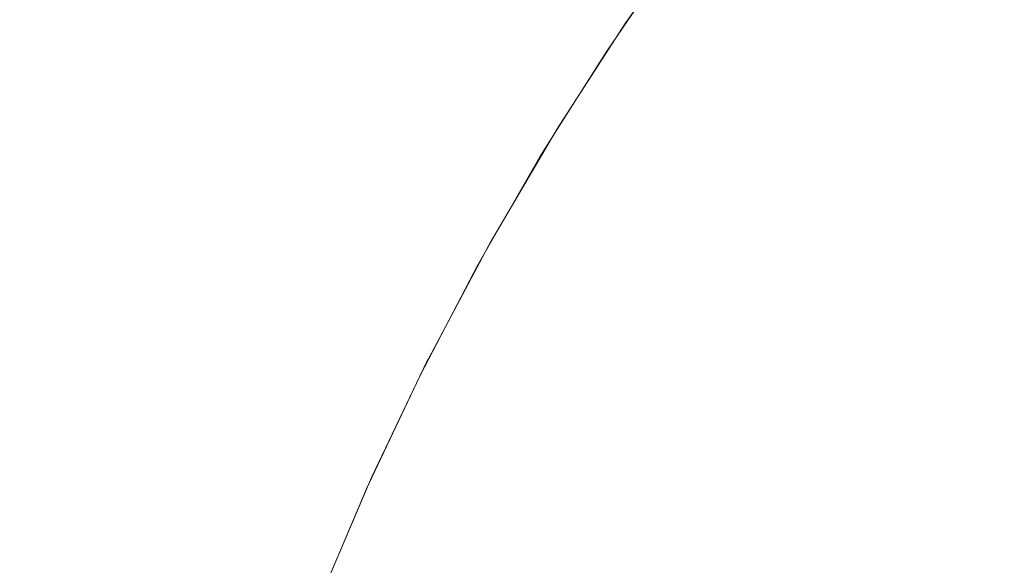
# Model space of a CAD drawing. Header units: centimetres. Extents: x -26 to 27.3, y -25.3 to -23.5.
# Tile 166 of 221: x 9.38 to 9.4119, y -23.5215 to -23.5038. Entities that reach past the tile are written whole.
import ezdxf

# ---------------------------------------------------------------- set-up
doc = ezdxf.new("R2010")
doc.units = ezdxf.units.CM
doc.header["$LTSCALE"] = 2.54
doc.layers.add('Lucido design-1', color=7, linetype='Continuous')

# ---------------------------------------------------------------- blocks, each defined once
blk = doc.blocks.new('Gruppo-4-1')
at = {"color": 7, "linetype": 'Continuous', "lineweight": 9}
for points, invisible_edges in [([(9.399733, -23.503797, 1049.722055), (9.402118, -23.500425, 1049.722055), (9.402195, -23.500481, 1049.717695), (9.399746, -23.503944, 1049.717695)], 14), ([(9.402118, -23.500425, 1049.722055), (9.399733, -23.503797, 1049.722055), (9.399745, -23.503806, 1049.922055)], 10), ([(9.402118, -23.500425, 1049.722055), (9.399745, -23.503806, 1049.922055), (9.401354, -23.501472, 1049.922055)], 9), ([(9.399746, -23.503944, 1049.717695), (9.402195, -23.500481, 1049.717695), (9.402409, -23.500639, 1049.713563), (9.399966, -23.504093, 1049.713563)], 15), ([(9.399966, -23.504093, 1049.713563), (9.402409, -23.500639, 1049.713563), (9.40276, -23.500899, 1049.709449), (9.400328, -23.504337, 1049.709449)], 15), ([(9.406529, -23.503687, 1049.68939), (9.408982, -23.500512, 1049.68939), (9.41009, -23.501407, 1049.685528), (9.407674, -23.504534, 1049.685528)], 15), ([(9.400328, -23.504337, 1049.709449), (9.40276, -23.500899, 1049.709449), (9.403247, -23.501259, 1049.705359), (9.40083, -23.504677, 1049.705359)], 15), ([(9.40083, -23.504677, 1049.705359), (9.403247, -23.501259, 1049.705359), (9.403869, -23.501719, 1049.701302), (9.401471, -23.50511, 1049.701302)], 15), ([(9.379863, -23.501472, 1049.990217), (9.382743, -23.501472, 1049.985906), (9.3808, -23.504814, 1049.984668), (9.377976, -23.504814, 1049.988895)], 15), ([(9.382743, -23.501472, 1049.985906), (9.385433, -23.501472, 1049.981473), (9.383438, -23.504814, 1049.980321), (9.3808, -23.504814, 1049.984668)], 15), ([(9.385433, -23.501472, 1049.981473), (9.387927, -23.501472, 1049.976928), (9.385883, -23.504814, 1049.975864), (9.383438, -23.504814, 1049.980321)], 15), ([(9.387927, -23.501472, 1049.976928), (9.39022, -23.501472, 1049.972277), (9.388132, -23.504814, 1049.971304), (9.385883, -23.504814, 1049.975864)], 15), ([(9.39022, -23.501472, 1049.972277), (9.392308, -23.501472, 1049.967532), (9.39018, -23.504814, 1049.96665), (9.388132, -23.504814, 1049.971304)], 15), ([(9.392308, -23.501472, 1049.967532), (9.394187, -23.501472, 1049.9627), (9.392022, -23.504814, 1049.961912), (9.39018, -23.504814, 1049.96665)], 15), ([(9.394187, -23.501472, 1049.9627), (9.395854, -23.501472, 1049.95779), (9.393657, -23.504814, 1049.957097), (9.392022, -23.504814, 1049.961912)], 15), ([(9.395854, -23.501472, 1049.95779), (9.397305, -23.501472, 1049.952812), (9.395079, -23.504814, 1049.952216), (9.393657, -23.504814, 1049.957097)], 15), ([(9.397305, -23.501472, 1049.952812), (9.398537, -23.501472, 1049.947776), (9.396288, -23.504814, 1049.947277), (9.395079, -23.504814, 1049.952216)], 15), ([(9.398537, -23.501472, 1049.947776), (9.399548, -23.501472, 1049.942691), (9.39728, -23.504814, 1049.942291), (9.396288, -23.504814, 1049.947277)], 15), ([(9.399548, -23.501472, 1049.942691), (9.400337, -23.501472, 1049.937566), (9.398053, -23.504814, 1049.937266), (9.39728, -23.504814, 1049.942291)], 15), ([(9.400337, -23.501472, 1049.937566), (9.400902, -23.501472, 1049.932413), (9.398607, -23.504814, 1049.932212), (9.398053, -23.504814, 1049.937266)], 15), ([(9.400902, -23.501472, 1049.932413), (9.401241, -23.501472, 1049.927239), (9.398939, -23.504814, 1049.927138), (9.398607, -23.504814, 1049.932212)], 15), ([(9.398939, -23.504814, 1049.927138), (9.401241, -23.501472, 1049.927239), (9.401354, -23.501472, 1049.922055), (9.399745, -23.503806, 1049.922055)], 11), ([(9.407674, -23.504534, 1049.685528), (9.41009, -23.501407, 1049.685528), (9.41132, -23.5024, 1049.681732), (9.408945, -23.505473, 1049.681732)], 15), ([(9.401471, -23.50511, 1049.701302), (9.403869, -23.501719, 1049.701302), (9.404624, -23.502278, 1049.697284), (9.402249, -23.505636, 1049.697284)], 15), ([(9.402249, -23.505636, 1049.697284), (9.404624, -23.502278, 1049.697284), (9.405511, -23.502934, 1049.693311), (9.403164, -23.506254, 1049.693311)], 15), ([(9.408945, -23.505473, 1049.681732), (9.41132, -23.5024, 1049.681732), (9.412669, -23.503489, 1049.678006), (9.410339, -23.506504, 1049.678006)], 15), ([(9.403164, -23.506254, 1049.693311), (9.405511, -23.502934, 1049.693311), (9.406529, -23.503687, 1049.68939), (9.404212, -23.506962, 1049.68939)], 15), ([(9.410339, -23.506504, 1049.678006), (9.412669, -23.503489, 1049.678006), (9.414135, -23.504672, 1049.674359), (9.411853, -23.507624, 1049.674359)], 15), ([(-25.917482, -23.503796, 1050.404842), (-25.917482, -23.506169, 1050.406378), (27.182518, -23.506169, 1050.406378), (27.182518, -23.503796, 1050.404842)], 10), ([(9.399745, -23.503806, 1049.922055), (9.39905, -23.504814, 1049.922055), (9.398939, -23.504814, 1049.927138)], 10), ([(9.39905, -23.504814, 1049.922055), (9.399745, -23.503806, 1049.922055), (9.399733, -23.503797, 1049.722055), (9.399667, -23.503891, 1049.722055)], 10), ([(9.399746, -23.503944, 1049.717695), (9.399667, -23.503891, 1049.722055), (9.399733, -23.503797, 1049.722055)], 9), ([(9.404212, -23.506962, 1049.68939), (9.406529, -23.503687, 1049.68939), (9.407674, -23.504534, 1049.685528), (9.405392, -23.50776, 1049.685528)], 15), ([(9.397427, -23.507361, 1049.722055), (9.399667, -23.503891, 1049.722055), (9.399746, -23.503944, 1049.717695), (9.397446, -23.507507, 1049.717695)], 14), ([(9.399667, -23.503891, 1049.722055), (9.397427, -23.507361, 1049.722055), (9.397439, -23.507368, 1049.922055)], 10), ([(9.399667, -23.503891, 1049.722055), (9.397439, -23.507368, 1049.922055), (9.39905, -23.504814, 1049.922055)], 9), ([(9.397446, -23.507507, 1049.717695), (9.399746, -23.503944, 1049.717695), (9.399966, -23.504093, 1049.713563), (9.397673, -23.507647, 1049.713563)], 15), ([(9.397673, -23.507647, 1049.713563), (9.399966, -23.504093, 1049.713563), (9.400328, -23.504337, 1049.709449), (9.398044, -23.507876, 1049.709449)], 15), ([(9.398044, -23.507876, 1049.709449), (9.400328, -23.504337, 1049.709449), (9.40083, -23.504677, 1049.705359), (9.39856, -23.508193, 1049.705359)], 15), ([(9.39856, -23.508193, 1049.705359), (9.40083, -23.504677, 1049.705359), (9.401471, -23.50511, 1049.701302), (9.399219, -23.508599, 1049.701302)], 15), ([(9.405392, -23.50776, 1049.685528), (9.407674, -23.504534, 1049.685528), (9.408945, -23.505473, 1049.681732), (9.406701, -23.508645, 1049.681732)], 15), ([(9.411853, -23.507624, 1049.674359), (9.414135, -23.504672, 1049.674359), (9.415714, -23.505948, 1049.670794), (9.413485, -23.508832, 1049.670794)], 15), ([(9.377976, -23.504814, 1049.988895), (9.3808, -23.504814, 1049.984668), (9.378975, -23.508243, 1049.983505), (9.376203, -23.508243, 1049.987654)], 15), ([(9.3808, -23.504814, 1049.984668), (9.383438, -23.504814, 1049.980321), (9.381564, -23.508243, 1049.979239), (9.378975, -23.508243, 1049.983505)], 15), ([(9.383438, -23.504814, 1049.980321), (9.385883, -23.504814, 1049.975864), (9.383964, -23.508243, 1049.974865), (9.381564, -23.508243, 1049.979239)], 15), ([(9.385883, -23.504814, 1049.975864), (9.388132, -23.504814, 1049.971304), (9.386171, -23.508243, 1049.970389), (9.383964, -23.508243, 1049.974865)], 15), ([(9.388132, -23.504814, 1049.971304), (9.39018, -23.504814, 1049.96665), (9.38818, -23.508243, 1049.965822), (9.386171, -23.508243, 1049.970389)], 15), ([(9.39018, -23.504814, 1049.96665), (9.392022, -23.504814, 1049.961912), (9.389989, -23.508243, 1049.961171), (9.38818, -23.508243, 1049.965822)], 15), ([(9.392022, -23.504814, 1049.961912), (9.393657, -23.504814, 1049.957097), (9.391593, -23.508243, 1049.956446), (9.389989, -23.508243, 1049.961171)], 15), ([(9.393657, -23.504814, 1049.957097), (9.395079, -23.504814, 1049.952216), (9.392989, -23.508243, 1049.951656), (9.391593, -23.508243, 1049.956446)], 15), ([(9.395079, -23.504814, 1049.952216), (9.396288, -23.504814, 1049.947277), (9.394175, -23.508243, 1049.946809), (9.392989, -23.508243, 1049.951656)], 15), ([(9.396288, -23.504814, 1049.947277), (9.39728, -23.504814, 1049.942291), (9.395148, -23.508243, 1049.941915), (9.394175, -23.508243, 1049.946809)], 15), ([(9.39728, -23.504814, 1049.942291), (9.398053, -23.504814, 1049.937266), (9.395907, -23.508243, 1049.936983), (9.395148, -23.508243, 1049.941915)], 15), ([(9.398053, -23.504814, 1049.937266), (9.398607, -23.504814, 1049.932212), (9.396451, -23.508243, 1049.932023), (9.395907, -23.508243, 1049.936983)], 15), ([(9.398607, -23.504814, 1049.932212), (9.398939, -23.504814, 1049.927138), (9.396777, -23.508243, 1049.927044), (9.396451, -23.508243, 1049.932023)], 15), ([(9.396777, -23.508243, 1049.927044), (9.398939, -23.504814, 1049.927138), (9.39905, -23.504814, 1049.922055), (9.397439, -23.507368, 1049.922055)], 11), ([(9.399219, -23.508599, 1049.701302), (9.401471, -23.50511, 1049.701302), (9.402249, -23.505636, 1049.697284), (9.400019, -23.509091, 1049.697284)], 15), ([(9.400019, -23.509091, 1049.697284), (9.402249, -23.505636, 1049.697284), (9.403164, -23.506254, 1049.693311), (9.400959, -23.50967, 1049.693311)], 15), ([(9.406701, -23.508645, 1049.681732), (9.408945, -23.505473, 1049.681732), (9.410339, -23.506504, 1049.678006), (9.408138, -23.509616, 1049.678006)], 15), ([(27.182518, -23.507359, 1050.407148), (27.182518, -23.506169, 1050.406378), (-25.917482, -23.506169, 1050.406378), (-25.917482, -23.507359, 1050.407148)], 10), ([(9.400959, -23.50967, 1049.693311), (9.403164, -23.506254, 1049.693311), (9.404212, -23.506962, 1049.68939), (9.402036, -23.510333, 1049.68939)], 15), ([(9.408138, -23.509616, 1049.678006), (9.410339, -23.506504, 1049.678006), (9.411853, -23.507624, 1049.674359), (9.409698, -23.510671, 1049.674359)], 15), ([(9.402036, -23.510333, 1049.68939), (9.404212, -23.506962, 1049.68939), (9.405392, -23.50776, 1049.685528), (9.403249, -23.51108, 1049.685528)], 15), ([(-25.917482, -23.507359, 1050.407148), (-25.917482, -23.509898, 1050.408641), (27.182518, -23.509898, 1050.408641), (27.182518, -23.507359, 1050.407148)], 10), ([(9.395273, -23.511023, 1049.722055), (9.397365, -23.507457, 1049.722055), (9.397446, -23.507507, 1049.717695), (9.3953, -23.511165, 1049.717695)], 14), ([(9.397365, -23.507457, 1049.722055), (9.395273, -23.511023, 1049.722055), (9.395282, -23.511029, 1049.922055)], 10), ([(9.397365, -23.507457, 1049.722055), (9.395282, -23.511029, 1049.922055), (9.396886, -23.508243, 1049.922055)], 9), ([(9.3953, -23.511165, 1049.717695), (9.397446, -23.507507, 1049.717695), (9.397673, -23.507647, 1049.713563), (9.395532, -23.511295, 1049.713563)], 15), ([(9.395532, -23.511295, 1049.713563), (9.397673, -23.507647, 1049.713563), (9.398044, -23.507876, 1049.709449), (9.395913, -23.511508, 1049.709449)], 15), ([(9.397439, -23.507368, 1049.922055), (9.396886, -23.508243, 1049.922055), (9.396777, -23.508243, 1049.927044)], 10), ([(9.396886, -23.508243, 1049.922055), (9.397439, -23.507368, 1049.922055), (9.397427, -23.507361, 1049.722055), (9.397365, -23.507457, 1049.722055)], 10), ([(9.397446, -23.507507, 1049.717695), (9.397365, -23.507457, 1049.722055), (9.397427, -23.507361, 1049.722055)], 9), ([(9.409698, -23.510671, 1049.674359), (9.411853, -23.507624, 1049.674359), (9.413485, -23.508832, 1049.670794), (9.41138, -23.511807, 1049.670794)], 15), ([(9.395913, -23.511508, 1049.709449), (9.398044, -23.507876, 1049.709449), (9.39856, -23.508193, 1049.705359), (9.396442, -23.511803, 1049.705359)], 15), ([(9.403249, -23.51108, 1049.685528), (9.405392, -23.50776, 1049.685528), (9.406701, -23.508645, 1049.681732), (9.404595, -23.511909, 1049.681732)], 15), ([(9.378975, -23.508243, 1049.983505), (9.381564, -23.508243, 1049.979239), (9.379813, -23.511754, 1049.978229), (9.37727, -23.511754, 1049.982419)], 15), ([(9.381564, -23.508243, 1049.979239), (9.383964, -23.508243, 1049.974865), (9.382171, -23.511754, 1049.973931), (9.379813, -23.511754, 1049.978229)], 15), ([(9.383964, -23.508243, 1049.974865), (9.386171, -23.508243, 1049.970389), (9.384339, -23.511754, 1049.969535), (9.382171, -23.511754, 1049.973931)], 15), ([(9.386171, -23.508243, 1049.970389), (9.38818, -23.508243, 1049.965822), (9.386313, -23.511754, 1049.965048), (9.384339, -23.511754, 1049.969535)], 15), ([(9.38818, -23.508243, 1049.965822), (9.389989, -23.508243, 1049.961171), (9.388089, -23.511754, 1049.96048), (9.386313, -23.511754, 1049.965048)], 15), ([(9.389989, -23.508243, 1049.961171), (9.391593, -23.508243, 1049.956446), (9.389665, -23.511754, 1049.955839), (9.388089, -23.511754, 1049.96048)], 15), ([(9.391593, -23.508243, 1049.956446), (9.392989, -23.508243, 1049.951656), (9.391036, -23.511754, 1049.951133), (9.389665, -23.511754, 1049.955839)], 15), ([(9.392989, -23.508243, 1049.951656), (9.394175, -23.508243, 1049.946809), (9.392201, -23.511754, 1049.946372), (9.391036, -23.511754, 1049.951133)], 15), ([(9.394175, -23.508243, 1049.946809), (9.395148, -23.508243, 1049.941915), (9.393158, -23.511754, 1049.941564), (9.392201, -23.511754, 1049.946372)], 15), ([(9.395148, -23.508243, 1049.941915), (9.395907, -23.508243, 1049.936983), (9.393903, -23.511754, 1049.936719), (9.393158, -23.511754, 1049.941564)], 15), ([(9.395907, -23.508243, 1049.936983), (9.396451, -23.508243, 1049.932023), (9.394437, -23.511754, 1049.931847), (9.393903, -23.511754, 1049.936719)], 15), ([(9.396451, -23.508243, 1049.932023), (9.396777, -23.508243, 1049.927044), (9.394758, -23.511754, 1049.926956), (9.394437, -23.511754, 1049.931847)], 15), ([(9.394758, -23.511754, 1049.926956), (9.396777, -23.508243, 1049.927044), (9.396886, -23.508243, 1049.922055), (9.395282, -23.511029, 1049.922055)], 11), ([(9.396442, -23.511803, 1049.705359), (9.39856, -23.508193, 1049.705359), (9.399219, -23.508599, 1049.701302), (9.397117, -23.51218, 1049.701302)], 15), ([(9.397117, -23.51218, 1049.701302), (9.399219, -23.508599, 1049.701302), (9.400019, -23.509091, 1049.697284), (9.397938, -23.512639, 1049.697284)], 15), ([(9.404595, -23.511909, 1049.681732), (9.406701, -23.508645, 1049.681732), (9.408138, -23.509616, 1049.678006), (9.406071, -23.512818, 1049.678006)], 15), ([(9.41138, -23.511807, 1049.670794), (9.413485, -23.508832, 1049.670794), (9.415232, -23.510123, 1049.667319), (9.41318, -23.513024, 1049.667319)], 15), ([(9.397938, -23.512639, 1049.697284), (9.400019, -23.509091, 1049.697284), (9.400959, -23.50967, 1049.693311), (9.398901, -23.513177, 1049.693311)], 15), ([(27.182518, -23.511022, 1050.409303), (27.182518, -23.509898, 1050.408641), (-25.917482, -23.509898, 1050.408641), (-25.917482, -23.511022, 1050.409303)], 10), ([(9.398901, -23.513177, 1049.693311), (9.400959, -23.50967, 1049.693311), (9.402036, -23.510333, 1049.68939), (9.400005, -23.513794, 1049.68939)], 15), ([(9.406071, -23.512818, 1049.678006), (9.408138, -23.509616, 1049.678006), (9.409698, -23.510671, 1049.674359), (9.407675, -23.513806, 1049.674359)], 15), ([(9.400005, -23.513794, 1049.68939), (9.402036, -23.510333, 1049.68939), (9.403249, -23.51108, 1049.685528), (9.401249, -23.514488, 1049.685528)], 15), ([(9.407675, -23.513806, 1049.674359), (9.409698, -23.510671, 1049.674359), (9.41138, -23.511807, 1049.670794), (9.409404, -23.51487, 1049.670794)], 15), ([(-25.917482, -23.511022, 1050.409303), (-25.917482, -23.513722, 1050.41074), (27.182518, -23.513722, 1050.41074), (27.182518, -23.511022, 1050.409303)], 10), ([(9.395217, -23.511119, 1049.722055), (9.393273, -23.514778, 1049.722055), (9.39328, -23.514782, 1049.922055)], 10), ([(9.393273, -23.514778, 1049.722055), (9.395217, -23.511119, 1049.722055), (9.3953, -23.511165, 1049.717695), (9.39331, -23.51491, 1049.717695)], 14), ([(9.395217, -23.511119, 1049.722055), (9.39328, -23.514782, 1049.922055), (9.394865, -23.511754, 1049.922055)], 9), ([(9.39331, -23.51491, 1049.717695), (9.3953, -23.511165, 1049.717695), (9.395532, -23.511295, 1049.713563), (9.393548, -23.51503, 1049.713563)], 15), ([(9.395282, -23.511029, 1049.922055), (9.394865, -23.511754, 1049.922055), (9.394758, -23.511754, 1049.926956)], 10), ([(9.394865, -23.511754, 1049.922055), (9.395282, -23.511029, 1049.922055), (9.395273, -23.511023, 1049.722055), (9.395217, -23.511119, 1049.722055)], 10), ([(9.3953, -23.511165, 1049.717695), (9.395217, -23.511119, 1049.722055), (9.395273, -23.511023, 1049.722055)], 9), ([(9.401249, -23.514488, 1049.685528), (9.403249, -23.51108, 1049.685528), (9.404595, -23.511909, 1049.681732), (9.402629, -23.515259, 1049.681732)], 15), ([(9.393548, -23.51503, 1049.713563), (9.395532, -23.511295, 1049.713563), (9.395913, -23.511508, 1049.709449), (9.393938, -23.515227, 1049.709449)], 15), ([(9.393938, -23.515227, 1049.709449), (9.395913, -23.511508, 1049.709449), (9.396442, -23.511803, 1049.705359), (9.394479, -23.5155, 1049.705359)], 15), ([(9.379813, -23.511754, 1049.978229), (9.382171, -23.511754, 1049.973931), (9.380507, -23.51534, 1049.973065), (9.378189, -23.51534, 1049.977291)], 15), ([(9.382171, -23.511754, 1049.973931), (9.384339, -23.511754, 1049.969535), (9.382639, -23.51534, 1049.968742), (9.380507, -23.51534, 1049.973065)], 15), ([(9.384339, -23.511754, 1049.969535), (9.386313, -23.511754, 1049.965048), (9.38458, -23.51534, 1049.964331), (9.382639, -23.51534, 1049.968742)], 15), ([(9.386313, -23.511754, 1049.965048), (9.388089, -23.511754, 1049.96048), (9.386327, -23.51534, 1049.959839), (9.38458, -23.51534, 1049.964331)], 15), ([(9.388089, -23.511754, 1049.96048), (9.389665, -23.511754, 1049.955839), (9.387876, -23.51534, 1049.955275), (9.386327, -23.51534, 1049.959839)], 15), ([(9.389665, -23.511754, 1049.955839), (9.391036, -23.511754, 1049.951133), (9.389225, -23.51534, 1049.950647), (9.387876, -23.51534, 1049.955275)], 15), ([(9.391036, -23.511754, 1049.951133), (9.392201, -23.511754, 1049.946372), (9.39037, -23.51534, 1049.945966), (9.389225, -23.51534, 1049.950647)], 15), ([(9.392201, -23.511754, 1049.946372), (9.393158, -23.511754, 1049.941564), (9.391311, -23.51534, 1049.941238), (9.39037, -23.51534, 1049.945966)], 15), ([(9.393158, -23.511754, 1049.941564), (9.393903, -23.511754, 1049.936719), (9.392044, -23.51534, 1049.936475), (9.391311, -23.51534, 1049.941238)], 15), ([(9.393903, -23.511754, 1049.936719), (9.394437, -23.511754, 1049.931847), (9.392569, -23.51534, 1049.931683), (9.392044, -23.51534, 1049.936475)], 15), ([(9.394437, -23.511754, 1049.931847), (9.394758, -23.511754, 1049.926956), (9.392884, -23.51534, 1049.926874), (9.392569, -23.51534, 1049.931683)], 15), ([(9.392884, -23.51534, 1049.926874), (9.394758, -23.511754, 1049.926956), (9.394865, -23.511754, 1049.922055), (9.39328, -23.514782, 1049.922055)], 11), ([(9.394479, -23.5155, 1049.705359), (9.396442, -23.511803, 1049.705359), (9.397117, -23.51218, 1049.701302), (9.395169, -23.515848, 1049.701302)], 15), ([(9.409404, -23.51487, 1049.670794), (9.41138, -23.511807, 1049.670794), (9.41318, -23.513024, 1049.667319), (9.411254, -23.516009, 1049.667319)], 15), ([(9.402629, -23.515259, 1049.681732), (9.404595, -23.511909, 1049.681732), (9.406071, -23.512818, 1049.678006), (9.404142, -23.516105, 1049.678006)], 15), ([(9.395169, -23.515848, 1049.701302), (9.397117, -23.51218, 1049.701302), (9.397938, -23.512639, 1049.697284), (9.396008, -23.516271, 1049.697284)], 15), ([(9.396008, -23.516271, 1049.697284), (9.397938, -23.512639, 1049.697284), (9.398901, -23.513177, 1049.693311), (9.396994, -23.516768, 1049.693311)], 15), ([(9.404142, -23.516105, 1049.678006), (9.406071, -23.512818, 1049.678006), (9.407675, -23.513806, 1049.674359), (9.405787, -23.517023, 1049.674359)], 15), ([(9.411254, -23.516009, 1049.667319), (9.41318, -23.513024, 1049.667319), (9.415095, -23.514318, 1049.663939), (9.413221, -23.51722, 1049.663939)], 15), ([(9.396994, -23.516768, 1049.693311), (9.398901, -23.513177, 1049.693311), (9.400005, -23.513794, 1049.68939), (9.398124, -23.517337, 1049.68939)], 15), ([(27.182518, -23.514777, 1050.411302), (27.182518, -23.513722, 1050.41074), (-25.917482, -23.513722, 1050.41074), (-25.917482, -23.514777, 1050.411302)], 10), ([(9.398124, -23.517337, 1049.68939), (9.400005, -23.513794, 1049.68939), (9.401249, -23.514488, 1049.685528), (9.399395, -23.517978, 1049.685528)], 15), ([(9.405787, -23.517023, 1049.674359), (9.407675, -23.513806, 1049.674359), (9.409404, -23.51487, 1049.670794), (9.407559, -23.518013, 1049.670794)], 15), ([(9.399395, -23.517978, 1049.685528), (9.401249, -23.514488, 1049.685528), (9.402629, -23.515259, 1049.681732), (9.400807, -23.51869, 1049.681732)], 15), ([(-25.917482, -23.514777, 1050.411302), (-25.917482, -23.517634, 1050.41267), (27.182518, -23.517634, 1050.41267), (27.182518, -23.514777, 1050.411302)], 10), ([(9.391432, -23.51862, 1049.722055), (9.393225, -23.514868, 1049.722055), (9.39331, -23.51491, 1049.717695), (9.391482, -23.518737, 1049.717695)], 14), ([(9.393225, -23.514868, 1049.722055), (9.391432, -23.51862, 1049.722055), (9.391437, -23.518623, 1049.922055)], 10), ([(9.393225, -23.514868, 1049.722055), (9.391437, -23.518623, 1049.922055), (9.392989, -23.51534, 1049.922055)], 9), ([(9.391482, -23.518737, 1049.717695), (9.39331, -23.51491, 1049.717695), (9.393548, -23.51503, 1049.713563), (9.391724, -23.518847, 1049.713563)], 15), ([(9.39328, -23.514782, 1049.922055), (9.392989, -23.51534, 1049.922055), (9.392884, -23.51534, 1049.926874)], 10), ([(9.392989, -23.51534, 1049.922055), (9.39328, -23.514782, 1049.922055), (9.393273, -23.514778, 1049.722055), (9.393225, -23.514868, 1049.722055)], 10), ([(9.39331, -23.51491, 1049.717695), (9.393225, -23.514868, 1049.722055), (9.393273, -23.514778, 1049.722055)], 9), ([(9.407559, -23.518013, 1049.670794), (9.409404, -23.51487, 1049.670794), (9.411254, -23.516009, 1049.667319), (9.409456, -23.519073, 1049.667319)], 15), ([(9.391724, -23.518847, 1049.713563), (9.393548, -23.51503, 1049.713563), (9.393938, -23.515227, 1049.709449), (9.392122, -23.519026, 1049.709449)], 15), ([(9.392122, -23.519026, 1049.709449), (9.393938, -23.515227, 1049.709449), (9.394479, -23.5155, 1049.705359), (9.392674, -23.519276, 1049.705359)], 15), ([(9.400807, -23.51869, 1049.681732), (9.402629, -23.515259, 1049.681732), (9.404142, -23.516105, 1049.678006), (9.402355, -23.519471, 1049.678006)], 15), ([(9.378189, -23.51534, 1049.977291), (9.380507, -23.51534, 1049.973065), (9.378975, -23.518994, 1049.972268), (9.376693, -23.518994, 1049.976427)], 15), ([(9.380507, -23.51534, 1049.973065), (9.382639, -23.51534, 1049.968742), (9.381073, -23.518994, 1049.968012), (9.378975, -23.518994, 1049.972268)], 15), ([(9.382639, -23.51534, 1049.968742), (9.38458, -23.51534, 1049.964331), (9.382984, -23.518994, 1049.96367), (9.381073, -23.518994, 1049.968012)], 15), ([(9.38458, -23.51534, 1049.964331), (9.386327, -23.51534, 1049.959839), (9.384704, -23.518994, 1049.959248), (9.382984, -23.518994, 1049.96367)], 15), ([(9.386327, -23.51534, 1049.959839), (9.387876, -23.51534, 1049.955275), (9.386229, -23.518994, 1049.954755), (9.384704, -23.518994, 1049.959248)], 15), ([(9.387876, -23.51534, 1049.955275), (9.389225, -23.51534, 1049.950647), (9.387556, -23.518994, 1049.9502), (9.386229, -23.518994, 1049.954755)], 15), ([(9.389225, -23.51534, 1049.950647), (9.39037, -23.51534, 1049.945966), (9.388684, -23.518994, 1049.945592), (9.387556, -23.518994, 1049.9502)], 15), ([(9.39037, -23.51534, 1049.945966), (9.391311, -23.51534, 1049.941238), (9.38961, -23.518994, 1049.940938), (9.388684, -23.518994, 1049.945592)], 15), ([(9.391311, -23.51534, 1049.941238), (9.392044, -23.51534, 1049.936475), (9.390331, -23.518994, 1049.936249), (9.38961, -23.518994, 1049.940938)], 15), ([(9.392044, -23.51534, 1049.936475), (9.392569, -23.51534, 1049.931683), (9.390848, -23.518994, 1049.931533), (9.390331, -23.518994, 1049.936249)], 15), ([(9.392569, -23.51534, 1049.931683), (9.392884, -23.51534, 1049.926874), (9.391158, -23.518994, 1049.926799), (9.390848, -23.518994, 1049.931533)], 15), ([(9.391158, -23.518994, 1049.926799), (9.392884, -23.51534, 1049.926874), (9.392989, -23.51534, 1049.922055), (9.391437, -23.518623, 1049.922055)], 11), ([(9.392674, -23.519276, 1049.705359), (9.394479, -23.5155, 1049.705359), (9.395169, -23.515848, 1049.701302), (9.393379, -23.519595, 1049.701302)], 15), ([(9.393379, -23.519595, 1049.701302), (9.395169, -23.515848, 1049.701302), (9.396008, -23.516271, 1049.697284), (9.394235, -23.519982, 1049.697284)], 15), ([(9.394235, -23.519982, 1049.697284), (9.396008, -23.516271, 1049.697284), (9.396994, -23.516768, 1049.693311), (9.395241, -23.520436, 1049.693311)], 15), ([(9.402355, -23.519471, 1049.678006), (9.404142, -23.516105, 1049.678006), (9.405787, -23.517023, 1049.674359), (9.404037, -23.520319, 1049.674359)], 15), ([(9.409456, -23.519073, 1049.667319), (9.411254, -23.516009, 1049.667319), (9.413221, -23.51722, 1049.663939), (9.411473, -23.5202, 1049.663939)], 15), ([(9.395241, -23.520436, 1049.693311), (9.396994, -23.516768, 1049.693311), (9.398124, -23.517337, 1049.68939), (9.396394, -23.520957, 1049.68939)], 15), ([(9.404037, -23.520319, 1049.674359), (9.405787, -23.517023, 1049.674359), (9.407559, -23.518013, 1049.670794), (9.405849, -23.521233, 1049.670794)], 15), ([(9.411473, -23.5202, 1049.663939), (9.413221, -23.51722, 1049.663939), (9.415303, -23.518502, 1049.66066), (9.413607, -23.521392, 1049.66066)], 15), ([(9.396394, -23.520957, 1049.68939), (9.398124, -23.517337, 1049.68939), (9.399395, -23.517978, 1049.685528), (9.397692, -23.521544, 1049.685528)], 15), ([(27.182518, -23.51862, 1050.413143), (27.182518, -23.517634, 1050.41267), (-25.917482, -23.517634, 1050.41267), (-25.917482, -23.51862, 1050.413143)], 10), ([(9.397692, -23.521544, 1049.685528), (9.399395, -23.517978, 1049.685528), (9.400807, -23.51869, 1049.681732), (9.399132, -23.522195, 1049.681732)], 15), ([(9.405849, -23.521233, 1049.670794), (9.407559, -23.518013, 1049.670794), (9.409456, -23.519073, 1049.667319), (9.407789, -23.522211, 1049.667319)], 15), ([(-25.917482, -23.51862, 1050.413143), (-25.917482, -23.521626, 1050.414428), (27.182518, -23.521626, 1050.414428), (27.182518, -23.51862, 1050.413143)], 10), ([(9.389754, -23.522543, 1049.722055), (9.391395, -23.518698, 1049.722055), (9.391482, -23.518737, 1049.717695), (9.389817, -23.522638, 1049.717695)], 14), ([(9.391395, -23.518698, 1049.722055), (9.389754, -23.522543, 1049.722055), (9.389756, -23.522544, 1049.922055)], 10), ([(9.391395, -23.518698, 1049.722055), (9.389756, -23.522544, 1049.922055), (9.391262, -23.518994, 1049.922055)], 9), ([(9.389817, -23.522638, 1049.717695), (9.391482, -23.518737, 1049.717695), (9.391724, -23.518847, 1049.713563), (9.390064, -23.522737, 1049.713563)], 15), ([(9.390064, -23.522737, 1049.713563), (9.391724, -23.518847, 1049.713563), (9.392122, -23.519026, 1049.709449), (9.390469, -23.5229, 1049.709449)], 15), ([(9.391437, -23.518623, 1049.922055), (9.391262, -23.518994, 1049.922055), (9.391158, -23.518994, 1049.926799)], 10), ([(9.391262, -23.518994, 1049.922055), (9.391437, -23.518623, 1049.922055), (9.391432, -23.51862, 1049.722055), (9.391395, -23.518698, 1049.722055)], 10), ([(9.391482, -23.518737, 1049.717695), (9.391395, -23.518698, 1049.722055), (9.391432, -23.51862, 1049.722055)], 9), ([(9.399132, -23.522195, 1049.681732), (9.400807, -23.51869, 1049.681732), (9.402355, -23.519471, 1049.678006), (9.400712, -23.522909, 1049.678006)], 15), ([(9.378975, -23.518994, 1049.972268), (9.381073, -23.518994, 1049.968012), (9.379645, -23.522711, 1049.967346), (9.377577, -23.522711, 1049.97154)], 15), ([(9.381073, -23.518994, 1049.968012), (9.382984, -23.518994, 1049.96367), (9.381528, -23.522711, 1049.963066), (9.379645, -23.522711, 1049.967346)], 15), ([(9.382984, -23.518994, 1049.96367), (9.384704, -23.518994, 1049.959248), (9.383222, -23.522711, 1049.958709), (9.381528, -23.522711, 1049.963066)], 15), ([(9.384704, -23.518994, 1049.959248), (9.386229, -23.518994, 1049.954755), (9.384725, -23.522711, 1049.954281), (9.383222, -23.522711, 1049.958709)], 15), ([(9.386229, -23.518994, 1049.954755), (9.387556, -23.518994, 1049.9502), (9.386034, -23.522711, 1049.949792), (9.384725, -23.522711, 1049.954281)], 15), ([(9.387556, -23.518994, 1049.9502), (9.388684, -23.518994, 1049.945592), (9.387145, -23.522711, 1049.945251), (9.386034, -23.522711, 1049.949792)], 15), ([(9.388684, -23.518994, 1049.945592), (9.38961, -23.518994, 1049.940938), (9.388057, -23.522711, 1049.940665), (9.387145, -23.522711, 1049.945251)], 15), ([(9.38961, -23.518994, 1049.940938), (9.390331, -23.518994, 1049.936249), (9.388768, -23.522711, 1049.936043), (9.388057, -23.522711, 1049.940665)], 15), ([(9.390331, -23.518994, 1049.936249), (9.390848, -23.518994, 1049.931533), (9.389278, -23.522711, 1049.931396), (9.388768, -23.522711, 1049.936043)], 15), ([(9.390848, -23.518994, 1049.931533), (9.391158, -23.518994, 1049.926799), (9.389583, -23.522711, 1049.92673), (9.389278, -23.522711, 1049.931396)], 15), ([(9.389583, -23.522711, 1049.92673), (9.391158, -23.518994, 1049.926799), (9.391262, -23.518994, 1049.922055), (9.389756, -23.522544, 1049.922055)], 11), ([(9.390469, -23.5229, 1049.709449), (9.392122, -23.519026, 1049.709449), (9.392674, -23.519276, 1049.705359), (9.391031, -23.523126, 1049.705359)], 15), ([(9.407789, -23.522211, 1049.667319), (9.409456, -23.519073, 1049.667319), (9.411473, -23.5202, 1049.663939), (9.409853, -23.523251, 1049.663939)], 15), ([(9.391031, -23.523126, 1049.705359), (9.392674, -23.519276, 1049.705359), (9.393379, -23.519595, 1049.701302), (9.391749, -23.523414, 1049.701302)], 15), ([(9.400712, -23.522909, 1049.678006), (9.402355, -23.519471, 1049.678006), (9.404037, -23.520319, 1049.674359), (9.402428, -23.523685, 1049.674359)], 15), ([(9.391749, -23.523414, 1049.701302), (9.393379, -23.519595, 1049.701302), (9.394235, -23.519982, 1049.697284), (9.392621, -23.523764, 1049.697284)], 15), ([(9.392621, -23.523764, 1049.697284), (9.394235, -23.519982, 1049.697284), (9.395241, -23.520436, 1049.693311), (9.393645, -23.524176, 1049.693311)], 15), ([(9.393645, -23.524176, 1049.693311), (9.395241, -23.520436, 1049.693311), (9.396394, -23.520957, 1049.68939), (9.394819, -23.524648, 1049.68939)], 15), ([(9.402428, -23.523685, 1049.674359), (9.404037, -23.520319, 1049.674359), (9.405849, -23.521233, 1049.670794), (9.404278, -23.524521, 1049.670794)], 15), ([(9.409853, -23.523251, 1049.663939), (9.411473, -23.5202, 1049.663939), (9.413607, -23.521392, 1049.66066), (9.412036, -23.524352, 1049.66066)], 15), ([(9.394819, -23.524648, 1049.68939), (9.396394, -23.520957, 1049.68939), (9.397692, -23.521544, 1049.685528), (9.396141, -23.525179, 1049.685528)], 15), ([(9.404278, -23.524521, 1049.670794), (9.405849, -23.521233, 1049.670794), (9.407789, -23.522211, 1049.667319), (9.406257, -23.525416, 1049.667319)], 15)]:
    blk.add_3dface(points, dxfattribs=dict(at, invisible_edges=invisible_edges))

msp = doc.modelspace()

# ---------------------------------------------------------------- block references
at = {"layer": 'Lucido design-1', "color": 7}
msp.add_blockref('Gruppo-4-1', (0, 0), dxfattribs=at)

doc.saveas('drawing.dxf')
